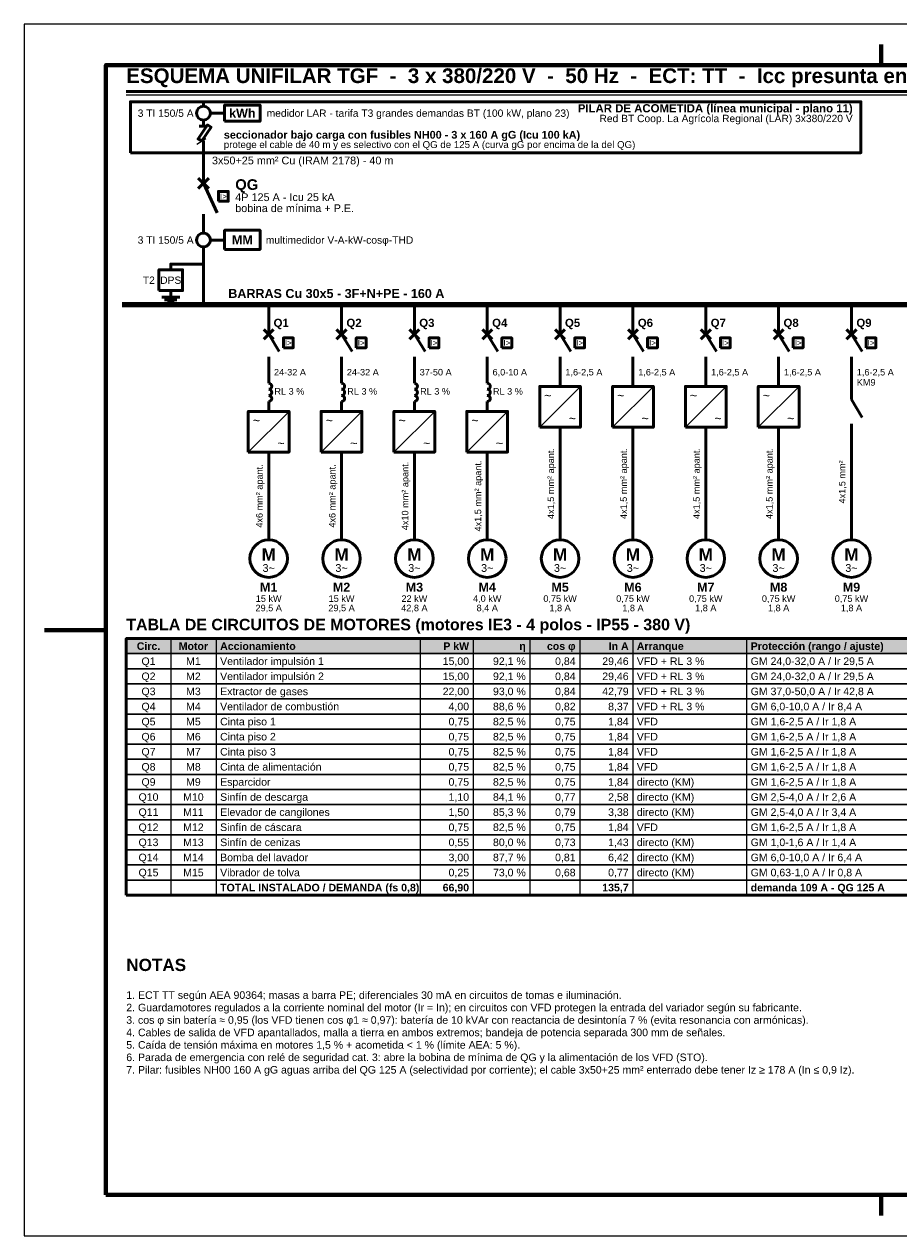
# Model space of a CAD drawing. Header units: millimetres. Extents: x 0 to 420, y 0 to 297.
# Tile 1 of 2: x 0 to 214, y 0 to 297. Entities that reach past the tile are written whole.
import ezdxf
from ezdxf.enums import TextEntityAlignment as Align

# ---------------------------------------------------------------- set-up
doc = ezdxf.new("R2010")
doc.units = ezdxf.units.MM
doc.header["$LTSCALE"] = 0.5
for name, color, linetype, lineweight in [('CONTORNO', 7, 'CONTINUOUS', 50), ('FINO', 7, 'CONTINUOUS', 25), ('HOJA', 8, 'CONTINUOUS', 13), ('RECUADRO', 7, 'CONTINUOUS', 70), ('RELLENO', 9, 'CONTINUOUS', 13), ('TEXTO', 7, 'CONTINUOUS', 25)]:
    doc.layers.add(name, color=color, linetype=linetype, lineweight=lineweight)
doc.styles.add('NEGRITA', font='arialbd.ttf')
doc.styles.get("Standard").update_dxf_attribs({"font": 'arial.ttf'})

msp = doc.modelspace()

# ---------------------------------------------------------------- hatches: boundary and pattern name
at = {"layer": 'RELLENO', "true_color": 0xe2e8ee}
msp.add_hatch(color=7, dxfattribs=at).paths.add_polyline_path([(25, 142.7), (285, 142.7), (285, 146.4), (25, 146.4)])

# ---------------------------------------------------------------- linework, layer by layer
at = {"layer": 'CONTORNO'}
for p, q in [((25, 280.5), (286.14, 280.5)), ((43.9, 278), (43.9, 276.9)), ((43.9, 273.5), (43.9, 272)), ((45.6, 275.2), (49.1, 275.2)), ((42.9, 272), (44.9, 272)), ((43.9, 268.4), (43.9, 258)), ((42.6, 259.3), (45.2, 256.7)), ((42.6, 256.7), (45.2, 259.3)), ((43.9, 258), (47.3, 250.8)), ((43.9, 250.4), (43.9, 245.8)), ((45.6, 244.1), (49.1, 244.1)), ((43.9, 242.4), (43.9, 228.3)), ((35.9, 231.7), (35.9, 230.1)), ((33.7, 230.1), (38.1, 230.1)), ((34.4, 229.4), (37.4, 229.4)), ((35.1, 228.7), (36.7, 228.7)), ((59.9, 228.3), (59.9, 221)), ((77.75, 228.3), (77.75, 221)), ((95.6, 228.3), (95.6, 221)), ((113.45, 228.3), (113.45, 221)), ((131.3, 228.3), (131.3, 221)), ((149.15, 228.3), (149.15, 221)), ((167, 228.3), (167, 221)), ((184.85, 228.3), (184.85, 221)), ((202.7, 228.3), (202.7, 221)), ((58.7, 222.2), (61.1, 219.8)), ((58.7, 219.8), (61.1, 222.2)), ((59.9, 221), (62.5, 216.8)), ((76.55, 222.2), (78.95, 219.8)), ((76.55, 219.8), (78.95, 222.2)), ((77.75, 221), (80.35, 216.8)), ((94.4, 222.2), (96.8, 219.8)), ((94.4, 219.8), (96.8, 222.2)), ((95.6, 221), (98.2, 216.8)), ((112.25, 222.2), (114.65, 219.8)), ((112.25, 219.8), (114.65, 222.2)), ((113.45, 221), (116.05, 216.8)), ((130.1, 222.2), (132.5, 219.8)), ((130.1, 219.8), (132.5, 222.2)), ((131.3, 221), (133.9, 216.8)), ((147.95, 222.2), (150.35, 219.8)), ((147.95, 219.8), (150.35, 222.2)), ((149.15, 221), (151.75, 216.8)), ((165.8, 222.2), (168.2, 219.8)), ((165.8, 219.8), (168.2, 222.2)), ((167, 221), (169.6, 216.8)), ((183.65, 222.2), (186.05, 219.8)), ((183.65, 219.8), (186.05, 222.2)), ((184.85, 221), (187.45, 216.8)), ((201.5, 222.2), (203.9, 219.8)), ((201.5, 219.8), (203.9, 222.2)), ((202.7, 221), (205.3, 216.8)), ((59.9, 215.5), (59.9, 213)), ((77.75, 215.5), (77.75, 213)), ((95.6, 215.5), (95.6, 213)), ((113.45, 215.5), (113.45, 213)), ((131.3, 215.5), (131.3, 213)), ((149.15, 215.5), (149.15, 213)), ((167, 215.5), (167, 213)), ((184.85, 215.5), (184.85, 213)), ((202.7, 215.5), (202.7, 213)), ((59.9, 213), (59.9, 209)), ((77.75, 213), (77.75, 209)), ((95.6, 213), (95.6, 209)), ((113.45, 213), (113.45, 209)), ((131.3, 213), (131.3, 208.2)), ((149.15, 213), (149.15, 208.2)), ((167, 213), (167, 208.2)), ((184.85, 213), (184.85, 208.2)), ((202.7, 213), (202.7, 205)), ((202.7, 205), (205.3, 200.6)), ((59.9, 204.5), (59.9, 202.1)), ((77.75, 204.5), (77.75, 202.1)), ((95.6, 204.5), (95.6, 202.1)), ((113.45, 204.5), (113.45, 202.1)), ((202.7, 199), (202.7, 170.6)), ((131.3, 198.2), (131.3, 170.6)), ((149.15, 198.2), (149.15, 170.6)), ((167, 198.2), (167, 170.6)), ((184.85, 198.2), (184.85, 170.6)), ((59.9, 192.1), (59.9, 170.6)), ((77.75, 192.1), (77.75, 170.6)), ((95.6, 192.1), (95.6, 170.6)), ((113.45, 192.1), (113.45, 170.6))]:
    msp.add_line(p, q, dxfattribs=at)
at = {"layer": 'CONTORNO', "lineweight": 100}
msp.add_line((24, 228.3), (405, 228.3), dxfattribs=at)
at = {"layer": 'CONTORNO'}
for points in [[(26, 265.5), (205, 265.5), (205, 278), (26, 278)], [(49.1, 273.2), (57.8, 273.2), (57.8, 277.2), (49.1, 277.2)], [(43.5, 268.4), (45.8, 271.8), (44.9, 272.3), (42.6, 268.9)], [(47.6, 253.6), (50, 253.6), (50, 256), (47.6, 256)], [(49.1, 241.8), (57.8, 241.8), (57.8, 246.5), (49.1, 246.5)], [(33, 231.7), (38.8, 231.7), (38.8, 236.8), (33, 236.8)], [(63.5, 217.7), (65.9, 217.7), (65.9, 220.1), (63.5, 220.1)], [(81.35, 217.7), (83.75, 217.7), (83.75, 220.1), (81.35, 220.1)], [(99.2, 217.7), (101.6, 217.7), (101.6, 220.1), (99.2, 220.1)], [(117.05, 217.7), (119.45, 217.7), (119.45, 220.1), (117.05, 220.1)], [(134.9, 217.7), (137.3, 217.7), (137.3, 220.1), (134.9, 220.1)], [(152.75, 217.7), (155.15, 217.7), (155.15, 220.1), (152.75, 220.1)], [(170.6, 217.7), (173, 217.7), (173, 220.1), (170.6, 220.1)], [(188.45, 217.7), (190.85, 217.7), (190.85, 220.1), (188.45, 220.1)], [(206.3, 217.7), (208.7, 217.7), (208.7, 220.1), (206.3, 220.1)], [(126.3, 198.2), (136.3, 198.2), (136.3, 208.2), (126.3, 208.2)], [(144.15, 198.2), (154.15, 198.2), (154.15, 208.2), (144.15, 208.2)], [(162, 198.2), (172, 198.2), (172, 208.2), (162, 208.2)], [(179.85, 198.2), (189.85, 198.2), (189.85, 208.2), (179.85, 208.2)], [(54.9, 192.1), (64.9, 192.1), (64.9, 202.1), (54.9, 202.1)], [(72.75, 192.1), (82.75, 192.1), (82.75, 202.1), (72.75, 202.1)], [(90.6, 192.1), (100.6, 192.1), (100.6, 202.1), (90.6, 202.1)], [(108.45, 192.1), (118.45, 192.1), (118.45, 202.1), (108.45, 202.1)], [(25, 83.5), (285, 83.5), (285, 146.4), (25, 146.4)]]:
    msp.add_lwpolyline(points, close=True, dxfattribs=at)
msp.add_lwpolyline([(43.9, 238.2), (35.9, 238.2), (35.9, 236.8)], dxfattribs=at)
for centre, radius in [((43.9, 275.2), 1.7), ((43.9, 244.1), 1.7), ((59.9, 166), 4.6), ((77.75, 166), 4.6), ((95.6, 166), 4.6), ((113.45, 166), 4.6), ((131.3, 166), 4.6), ((149.15, 166), 4.6), ((167, 166), 4.6), ((184.85, 166), 4.6), ((202.7, 166), 4.6)]:
    msp.add_circle(centre, radius, dxfattribs=at)
for centre in [(59.9, 208.25), (77.75, 208.25), (95.6, 208.25), (113.45, 208.25), (59.9, 206.75), (59.9, 205.25), (77.75, 206.75), (77.75, 205.25), (95.6, 206.75), (95.6, 205.25), (113.45, 206.75), (113.45, 205.25)]:
    msp.add_arc(centre, 0.75, -90, 90, dxfattribs=at)
at = {"layer": 'FINO'}
for p, q in [((25, 279.7), (286.14, 279.7)), ((42.3, 267.6), (44.5, 269)), ((126.3, 198.2), (136.3, 208.2)), ((144.15, 198.2), (154.15, 208.2)), ((162, 198.2), (172, 208.2)), ((179.85, 198.2), (189.85, 208.2)), ((54.9, 192.1), (64.9, 202.1)), ((72.75, 192.1), (82.75, 202.1)), ((90.6, 192.1), (100.6, 202.1)), ((108.45, 192.1), (118.45, 202.1)), ((35.9, 146.4), (35.9, 83.5)), ((47, 146.4), (47, 83.5)), ((97, 146.4), (97, 83.5)), ((110, 146.4), (110, 83.5)), ((123.9, 146.4), (123.9, 83.5)), ((136.1, 146.4), (136.1, 83.5)), ((149.1, 146.4), (149.1, 83.5)), ((177, 146.4), (177, 83.5))]:
    msp.add_line(p, q, dxfattribs=at)
for points in [[(25, 142.7), (285, 142.7), (285, 146.4), (25, 146.4)], [(25, 139), (285, 139), (285, 142.7), (25, 142.7)], [(25, 135.3), (285, 135.3), (285, 139), (25, 139)], [(25, 131.6), (285, 131.6), (285, 135.3), (25, 135.3)], [(25, 127.9), (285, 127.9), (285, 131.6), (25, 131.6)], [(25, 124.2), (285, 124.2), (285, 127.9), (25, 127.9)], [(25, 120.5), (285, 120.5), (285, 124.2), (25, 124.2)], [(25, 116.8), (285, 116.8), (285, 120.5), (25, 120.5)], [(25, 113.1), (285, 113.1), (285, 116.8), (25, 116.8)], [(25, 109.4), (285, 109.4), (285, 113.1), (25, 113.1)], [(25, 105.7), (285, 105.7), (285, 109.4), (25, 109.4)], [(25, 102), (285, 102), (285, 105.7), (25, 105.7)], [(25, 98.3), (285, 98.3), (285, 102), (25, 102)], [(25, 94.6), (285, 94.6), (285, 98.3), (25, 98.3)], [(25, 90.9), (285, 90.9), (285, 94.6), (25, 94.6)], [(25, 87.2), (285, 87.2), (285, 90.9), (25, 90.9)], [(25, 83.5), (285, 83.5), (285, 87.2), (25, 87.2)]]:
    msp.add_lwpolyline(points, close=True, dxfattribs=at)
at = {"layer": 'HOJA'}
msp.add_lwpolyline([(0, 0), (420, 0), (420, 297), (0, 297)], close=True, dxfattribs=at)
at = {"layer": 'RECUADRO'}
for p, q in [((210, 292), (210, 287)), ((5, 148.5), (20, 148.5)), ((210, 5), (210, 10))]:
    msp.add_line(p, q, dxfattribs=at)
msp.add_lwpolyline([(20, 10), (410, 10), (410, 287), (20, 287)], close=True, dxfattribs=at)

# ---------------------------------------------------------------- texts
at = {"layer": 'TEXTO', "style": 'NEGRITA'}
for s, height, p in [('ESQUEMA UNIFILAR TGF  -  3 x 380/220 V  -  50 Hz  -  ECT: TT  -  Icc presunta en barras: 6 kA', 3.6, (25, 281.5)), ('TABLA DE CIRCUITOS DE MOTORES (motores IE3 - 4 polos - IP55 - 380 V)', 2.8, (25, 147.6)), ('NOTAS', 3, (25, 64))]:
    msp.add_text(s, height=height, dxfattribs=at).set_placement(p, align=Align.BOTTOM_LEFT)
at = {"layer": 'TEXTO'}
for s, height, p in [('3 TI 150/5 A', 1.8, (41.5, 275.2)), ('Red BT Coop. La Agrícola Regional (LAR) 3x380/220 V', 1.8, (203, 273.9)), ('3 TI 150/5 A', 1.8, (41.5, 244.1)), ('T2', 1.8, (32, 234.25)), ('15,00', 1.85, (109, 140.85)), ('92,1 %', 1.85, (122.9, 140.85)), ('0,84', 1.85, (135.1, 140.85)), ('29,46', 1.85, (148.1, 140.85)), ('15,00', 1.85, (109, 137.15)), ('92,1 %', 1.85, (122.9, 137.15)), ('0,84', 1.85, (135.1, 137.15)), ('29,46', 1.85, (148.1, 137.15)), ('22,00', 1.85, (109, 133.45)), ('93,0 %', 1.85, (122.9, 133.45)), ('0,84', 1.85, (135.1, 133.45)), ('42,79', 1.85, (148.1, 133.45)), ('4,00', 1.85, (109, 129.75)), ('88,6 %', 1.85, (122.9, 129.75)), ('0,82', 1.85, (135.1, 129.75)), ('8,37', 1.85, (148.1, 129.75)), ('0,75', 1.85, (109, 126.05)), ('82,5 %', 1.85, (122.9, 126.05)), ('0,75', 1.85, (135.1, 126.05)), ('1,84', 1.85, (148.1, 126.05)), ('0,75', 1.85, (109, 122.35)), ('82,5 %', 1.85, (122.9, 122.35)), ('0,75', 1.85, (135.1, 122.35)), ('1,84', 1.85, (148.1, 122.35)), ('0,75', 1.85, (109, 118.65)), ('82,5 %', 1.85, (122.9, 118.65)), ('0,75', 1.85, (135.1, 118.65)), ('1,84', 1.85, (148.1, 118.65)), ('0,75', 1.85, (109, 114.95)), ('82,5 %', 1.85, (122.9, 114.95)), ('0,75', 1.85, (135.1, 114.95)), ('1,84', 1.85, (148.1, 114.95)), ('0,75', 1.85, (109, 111.25)), ('82,5 %', 1.85, (122.9, 111.25)), ('0,75', 1.85, (135.1, 111.25)), ('1,84', 1.85, (148.1, 111.25)), ('1,10', 1.85, (109, 107.55)), ('84,1 %', 1.85, (122.9, 107.55)), ('0,77', 1.85, (135.1, 107.55)), ('2,58', 1.85, (148.1, 107.55)), ('1,50', 1.85, (109, 103.85)), ('85,3 %', 1.85, (122.9, 103.85)), ('0,79', 1.85, (135.1, 103.85)), ('3,38', 1.85, (148.1, 103.85)), ('0,75', 1.85, (109, 100.15)), ('82,5 %', 1.85, (122.9, 100.15)), ('0,75', 1.85, (135.1, 100.15)), ('1,84', 1.85, (148.1, 100.15)), ('0,55', 1.85, (109, 96.45)), ('80,0 %', 1.85, (122.9, 96.45)), ('0,73', 1.85, (135.1, 96.45)), ('1,43', 1.85, (148.1, 96.45)), ('3,00', 1.85, (109, 92.75)), ('87,7 %', 1.85, (122.9, 92.75)), ('0,81', 1.85, (135.1, 92.75)), ('6,42', 1.85, (148.1, 92.75)), ('0,25', 1.85, (109, 89.05)), ('73,0 %', 1.85, (122.9, 89.05)), ('0,68', 1.85, (135.1, 89.05)), ('0,77', 1.85, (148.1, 89.05))]:
    msp.add_text(s, height=height, dxfattribs=at).set_placement(p, align=Align.MIDDLE_RIGHT)
at = {"layer": 'TEXTO', "style": 'NEGRITA'}
for s, height, p in [('kWh', 2.2, (53.45, 275.2)), ('MM', 2.2, (53.45, 244.15)), ('M', 3, (59.9, 167)), ('M', 3, (77.75, 167)), ('M', 3, (95.6, 167)), ('M', 3, (113.45, 167)), ('M', 3, (131.3, 167)), ('M', 3, (149.15, 167)), ('M', 3, (167, 167)), ('M', 3, (184.85, 167)), ('M', 3, (202.7, 167)), ('M1', 2.2, (59.9, 159)), ('M2', 2.2, (77.75, 159)), ('M3', 2.2, (95.6, 159)), ('M4', 2.2, (113.45, 159)), ('M5', 2.2, (131.3, 159)), ('M6', 2.2, (149.15, 159)), ('M7', 2.2, (167, 159)), ('M8', 2.2, (184.85, 159)), ('M9', 2.2, (202.7, 159)), ('Circ.', 1.85, (30.45, 144.55)), ('Motor', 1.85, (41.45, 144.55))]:
    msp.add_text(s, height=height, dxfattribs=at).set_placement(p, align=Align.MIDDLE_CENTER)
at = {"layer": 'TEXTO'}
for s, height, p in [('medidor LAR - tarifa T3 grandes demandas BT (100 kW, plano 23)', 1.8, (59.4, 275.2)), ('protege el cable de 40 m y es selectivo con el QG de 125 A (curva gG por encima de la del QG)', 1.7, (48.9, 267.5)), ('3x50+25 mm² Cu (IRAM 2178) - 40 m', 1.9, (46, 263.6)), ('4P 125 A - Icu 25 kA', 1.9, (51.7, 254.6)), ('bobina de mínima + P.E.', 1.9, (51.7, 251.9)), ('multimedidor V-A-kW-cosφ-THD', 1.8, (59.2, 244.1)), ('24-32 A', 1.6, (61.2, 211.7)), ('24-32 A', 1.6, (79.05, 211.7)), ('37-50 A', 1.6, (96.9, 211.7)), ('6,0-10 A', 1.6, (114.75, 211.7)), ('1,6-2,5 A', 1.6, (132.6, 211.7)), ('1,6-2,5 A', 1.6, (150.45, 211.7)), ('1,6-2,5 A', 1.6, (168.3, 211.7)), ('1,6-2,5 A', 1.6, (186.15, 211.7)), ('1,6-2,5 A', 1.6, (204, 211.7)), ('KM9', 1.6, (204, 209.2)), ('RL 3 %', 1.6, (61.3, 207)), ('RL 3 %', 1.6, (79.15, 207)), ('RL 3 %', 1.6, (97, 207)), ('RL 3 %', 1.6, (114.85, 207)), ('Ventilador impulsión 1', 1.85, (48, 140.85)), ('VFD + RL 3 %', 1.85, (150.1, 140.85)), ('GM 24,0-32,0 A / Ir 29,5 A', 1.85, (178, 140.85)), ('Ventilador impulsión 2', 1.85, (48, 137.15)), ('VFD + RL 3 %', 1.85, (150.1, 137.15)), ('GM 24,0-32,0 A / Ir 29,5 A', 1.85, (178, 137.15)), ('Extractor de gases', 1.85, (48, 133.45)), ('VFD + RL 3 %', 1.85, (150.1, 133.45)), ('GM 37,0-50,0 A / Ir 42,8 A', 1.85, (178, 133.45)), ('Ventilador de combustión', 1.85, (48, 129.75)), ('VFD + RL 3 %', 1.85, (150.1, 129.75)), ('GM 6,0-10,0 A / Ir 8,4 A', 1.85, (178, 129.75)), ('Cinta piso 1', 1.85, (48, 126.05)), ('VFD', 1.85, (150.1, 126.05)), ('GM 1,6-2,5 A / Ir 1,8 A', 1.85, (178, 126.05)), ('Cinta piso 2', 1.85, (48, 122.35)), ('VFD', 1.85, (150.1, 122.35)), ('GM 1,6-2,5 A / Ir 1,8 A', 1.85, (178, 122.35)), ('Cinta piso 3', 1.85, (48, 118.65)), ('VFD', 1.85, (150.1, 118.65)), ('GM 1,6-2,5 A / Ir 1,8 A', 1.85, (178, 118.65)), ('Cinta de alimentación', 1.85, (48, 114.95)), ('VFD', 1.85, (150.1, 114.95)), ('GM 1,6-2,5 A / Ir 1,8 A', 1.85, (178, 114.95)), ('Esparcidor', 1.85, (48, 111.25)), ('directo (KM)', 1.85, (150.1, 111.25)), ('GM 1,6-2,5 A / Ir 1,8 A', 1.85, (178, 111.25)), ('Sinfín de descarga', 1.85, (48, 107.55)), ('directo (KM)', 1.85, (150.1, 107.55)), ('GM 2,5-4,0 A / Ir 2,6 A', 1.85, (178, 107.55)), ('Elevador de cangilones', 1.85, (48, 103.85)), ('directo (KM)', 1.85, (150.1, 103.85)), ('GM 2,5-4,0 A / Ir 3,4 A', 1.85, (178, 103.85)), ('Sinfín de cáscara', 1.85, (48, 100.15)), ('VFD', 1.85, (150.1, 100.15)), ('GM 1,6-2,5 A / Ir 1,8 A', 1.85, (178, 100.15)), ('Sinfín de cenizas', 1.85, (48, 96.45)), ('directo (KM)', 1.85, (150.1, 96.45)), ('GM 1,0-1,6 A / Ir 1,4 A', 1.85, (178, 96.45)), ('Bomba del lavador', 1.85, (48, 92.75)), ('directo (KM)', 1.85, (150.1, 92.75)), ('GM 6,0-10,0 A / Ir 6,4 A', 1.85, (178, 92.75)), ('Vibrador de tolva', 1.85, (48, 89.05)), ('directo (KM)', 1.85, (150.1, 89.05)), ('GM 0,63-1,0 A / Ir 0,8 A', 1.85, (178, 89.05))]:
    msp.add_text(s, height=height, dxfattribs=at).set_placement(p, align=Align.MIDDLE_LEFT)
at = {"layer": 'TEXTO', "style": 'NEGRITA'}
for s, height, p in [('PILAR DE ACOMETIDA (línea municipal - plano 11)', 2, (203, 276.4)), ('P kW', 1.85, (109, 144.55)), ('η', 1.85, (122.9, 144.55)), ('cos φ', 1.85, (135.1, 144.55)), ('In A', 1.85, (148.1, 144.55)), ('66,90', 1.85, (109, 85.35)), ('135,7', 1.85, (148.1, 85.35))]:
    msp.add_text(s, height=height, dxfattribs=at).set_placement(p, align=Align.MIDDLE_RIGHT)
for s, height, p in [('seccionador bajo carga con fusibles NH00 - 3 x 160 A gG (Icu 100 kA)', 1.9, (48.9, 269.9)), ('QG', 2.6, (51.7, 257.7)), ('BARRAS Cu 30x5 - 3F+N+PE - 160 A', 2.2, (50, 231)), ('Q1', 2, (61.1, 223.8)), ('Q2', 2, (78.95, 223.8)), ('Q3', 2, (96.8, 223.8)), ('Q4', 2, (114.65, 223.8)), ('Q5', 2, (132.5, 223.8)), ('Q6', 2, (150.35, 223.8)), ('Q7', 2, (168.2, 223.8)), ('Q8', 2, (186.05, 223.8)), ('Q9', 2, (203.9, 223.8)), ('Accionamiento', 1.85, (48, 144.55)), ('Protección (rango / ajuste)', 1.85, (178, 144.55)), ('Arranque', 1.85, (150.1, 144.55)), ('TOTAL INSTALADO / DEMANDA (fs 0,8)', 1.85, (48, 85.35)), ('demanda 109 A - QG 125 A', 1.85, (178, 85.35))]:
    msp.add_text(s, height=height, dxfattribs=at).set_placement(p, align=Align.MIDDLE_LEFT)
at = {"layer": 'TEXTO'}
for s, height, p in [('I>', 1.4, (48.8, 254.8)), ('DPS', 1.8, (35.9, 234.25)), ('I>', 1.4, (64.7, 218.9)), ('I>', 1.4, (82.55, 218.9)), ('I>', 1.4, (100.4, 218.9)), ('I>', 1.4, (118.25, 218.9)), ('I>', 1.4, (136.1, 218.9)), ('I>', 1.4, (153.95, 218.9)), ('I>', 1.4, (171.8, 218.9)), ('I>', 1.4, (189.65, 218.9)), ('I>', 1.4, (207.5, 218.9)), ('~', 2.2, (128.3, 206)), ('~', 2.2, (146.15, 206)), ('~', 2.2, (164, 206)), ('~', 2.2, (181.85, 206)), ('~', 2.2, (56.9, 199.9)), ('~', 2.2, (74.75, 199.9)), ('~', 2.2, (92.6, 199.9)), ('~', 2.2, (110.45, 199.9)), ('~', 2.2, (134.3, 200.4)), ('~', 2.2, (152.15, 200.4)), ('~', 2.2, (170, 200.4)), ('~', 2.2, (187.85, 200.4)), ('~', 2.2, (62.9, 194.3)), ('~', 2.2, (80.75, 194.3)), ('~', 2.2, (98.6, 194.3)), ('~', 2.2, (116.45, 194.3)), ('3~', 1.9, (59.9, 163.7)), ('3~', 1.9, (77.75, 163.7)), ('3~', 1.9, (95.6, 163.7)), ('3~', 1.9, (113.45, 163.7)), ('3~', 1.9, (131.3, 163.7)), ('3~', 1.9, (149.15, 163.7)), ('3~', 1.9, (167, 163.7)), ('3~', 1.9, (184.85, 163.7)), ('3~', 1.9, (202.7, 163.7)), ('29,5 A', 1.6, (59.9, 153.9)), ('15 kW', 1.6, (59.9, 156.2)), ('29,5 A', 1.6, (77.75, 153.9)), ('15 kW', 1.6, (77.75, 156.2)), ('42,8 A', 1.6, (95.6, 153.9)), ('22 kW', 1.6, (95.6, 156.2)), ('4,0 kW', 1.6, (113.45, 156.2)), ('8,4 A', 1.6, (113.45, 153.9)), ('0,75 kW', 1.6, (131.3, 156.2)), ('1,8 A', 1.6, (131.3, 153.9)), ('0,75 kW', 1.6, (149.15, 156.2)), ('1,8 A', 1.6, (149.15, 153.9)), ('0,75 kW', 1.6, (167, 156.2)), ('1,8 A', 1.6, (167, 153.9)), ('0,75 kW', 1.6, (184.85, 156.2)), ('1,8 A', 1.6, (184.85, 153.9)), ('0,75 kW', 1.6, (202.7, 156.2)), ('1,8 A', 1.6, (202.7, 153.9)), ('Q1', 1.85, (30.45, 140.85)), ('M1', 1.85, (41.45, 140.85)), ('Q2', 1.85, (30.45, 137.15)), ('M2', 1.85, (41.45, 137.15)), ('Q3', 1.85, (30.45, 133.45)), ('M3', 1.85, (41.45, 133.45)), ('Q4', 1.85, (30.45, 129.75)), ('M4', 1.85, (41.45, 129.75)), ('Q5', 1.85, (30.45, 126.05)), ('M5', 1.85, (41.45, 126.05)), ('Q6', 1.85, (30.45, 122.35)), ('M6', 1.85, (41.45, 122.35)), ('Q7', 1.85, (30.45, 118.65)), ('M7', 1.85, (41.45, 118.65)), ('Q8', 1.85, (30.45, 114.95)), ('M8', 1.85, (41.45, 114.95)), ('Q9', 1.85, (30.45, 111.25)), ('M9', 1.85, (41.45, 111.25)), ('Q10', 1.85, (30.45, 107.55)), ('M10', 1.85, (41.45, 107.55)), ('Q11', 1.85, (30.45, 103.85)), ('M11', 1.85, (41.45, 103.85)), ('Q12', 1.85, (30.45, 100.15)), ('M12', 1.85, (41.45, 100.15)), ('Q13', 1.85, (30.45, 96.45)), ('M13', 1.85, (41.45, 96.45)), ('Q14', 1.85, (30.45, 92.75)), ('M14', 1.85, (41.45, 92.75)), ('Q15', 1.85, (30.45, 89.05)), ('M15', 1.85, (41.45, 89.05))]:
    msp.add_text(s, height=height, dxfattribs=at).set_placement(p, align=Align.MIDDLE_CENTER)
for s, p in [('4x1,5 mm² apant.', (130.3, 184.4)), ('4x1,5 mm² apant.', (148.15, 184.4)), ('4x1,5 mm² apant.', (166, 184.4)), ('4x1,5 mm² apant.', (183.85, 184.4)), ('4x1,5 mm² apant.', (112.45, 181.35)), ('4x6 mm² apant.', (58.9, 181.35)), ('4x6 mm² apant.', (76.75, 181.35)), ('4x10 mm² apant.', (94.6, 181.35)), ('4x1,5 mm²', (201.7, 184.8))]:
    msp.add_text(s, height=1.6, rotation=90, dxfattribs=at).set_placement(p, align=Align.BOTTOM_CENTER)
for s, p in [('1. ECT TT según AEA 90364; masas a barra PE; diferenciales 30 mA en circuitos de tomas e iluminación.', (25, 59.93)), ('2. Guardamotores regulados a la corriente nominal del motor (Ir = In); en circuitos con VFD protegen la entrada del variador según su fabricante.', (25, 56.88)), ('3. cos φ sin batería ≈ 0,95 (los VFD tienen cos φ1 ≈ 0,97): batería de 10 kVAr con reactancia de desintonía 7 % (evita resonancia con armónicas).', (25, 53.82)), ('4. Cables de salida de VFD apantallados, malla a tierra en ambos extremos; bandeja de potencia separada 300 mm de señales.', (25, 50.77)), ('5. Caída de tensión máxima en motores 1,5 % + acometida < 1 % (límite AEA: 5 %).', (25, 47.72)), ('6. Parada de emergencia con relé de seguridad cat. 3: abre la bobina de mínima de QG y la alimentación de los VFD (STO).', (25, 44.67)), ('7. Pilar: fusibles NH00 160 A gG aguas arriba del QG 125 A (selectividad por corriente); el cable 3x50+25 mm² enterrado debe tener Iz ≥ 178 A (In ≤ 0,9 Iz).', (25, 41.61))]:
    msp.add_text(s, height=1.85, dxfattribs=at).set_placement(p, align=Align.TOP_LEFT)

doc.saveas('drawing.dxf')
